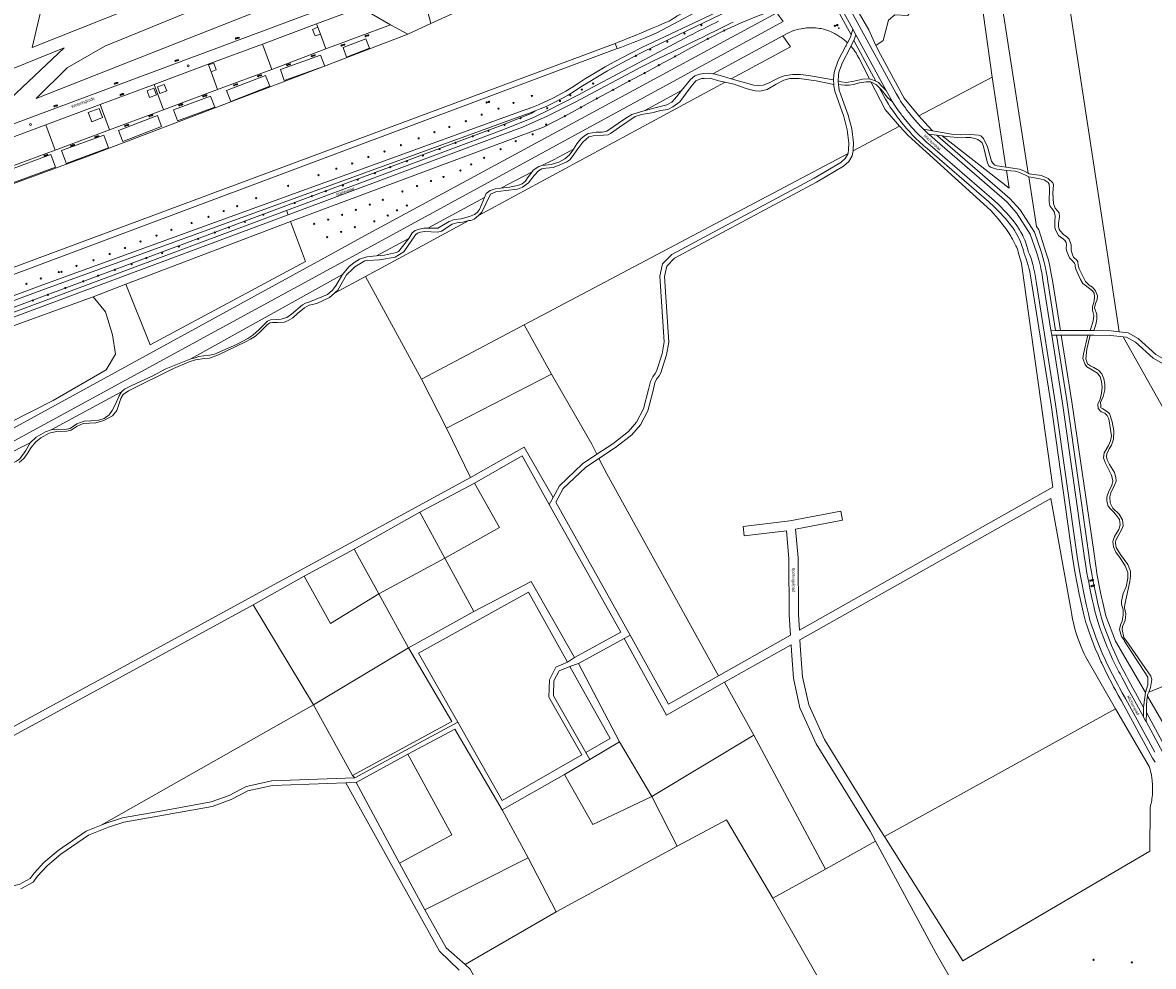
# Model space of a CAD drawing. Header units: metres. Extents: x 138165 to 154469, y 480134 to 494189.
# Tile 156 of 256: x 146785 to 147274, y 484691 to 485099. Entities that reach past the tile are written whole.
import ezdxf

# ---------------------------------------------------------------- set-up
doc = ezdxf.new("R2010")
doc.units = ezdxf.units.M
doc.header["$LTSCALE"] = 0.001
doc.header["$MEASUREMENT"] = 0
for name, color, linetype, lineweight in [('Level 5', 7, 'Continuous', 0), ('TOP-L-topo objecten punt', 7, 'Continuous', 0), ('TOP-L-topo objecten vlak', 7, 'Continuous', 0), ('TOP-L-water beschoeiing', 7, 'Continuous', 0), ('TOP-T-topo huisnummering naamgeving', 7, 'Continuous', 0)]:
    doc.layers.add(name, color=color, linetype=linetype, lineweight=lineweight)
doc.styles.add('Style-INTL_ISO', font='INTL_ISO.shx')
doc.styles.add('Style-STANDARD', font='STANDARD.shx')

# ---------------------------------------------------------------- blocks, each defined once
blk = doc.blocks.new('24')
at = {"layer": 'TOP-L-topo objecten punt', "color": 7, "linetype": 'Continuous', "lineweight": 0}
for radius in [0.025, 0.0182, 0.0115, 0.005]:
    blk.add_circle((0, 0), radius, dxfattribs=at)
blk = doc.blocks.new('12')
at = {"layer": 'TOP-L-topo objecten punt', "color": 7, "linetype": 'Continuous', "lineweight": 0}
blk.add_circle((0, 0), 0.025, dxfattribs=at)
at = {"layer": 'TOP-L-topo objecten punt', "color": 7, "linetype": 'Continuous', "lineweight": 0, "style": 'Style-STANDARD'}
blk.add_text('MP', height=0.06, dxfattribs=at).set_placement((0.0483, 0))
blk = doc.blocks.new('72')
at = {"layer": 'TOP-L-topo objecten punt', "color": 7, "linetype": 'Continuous', "lineweight": 0}
blk.add_circle((0, 0), 0.025, dxfattribs=at)
at = {"layer": 'TOP-L-topo objecten punt', "color": 7, "linetype": 'Continuous', "lineweight": 0, "style": 'Style-STANDARD'}
blk.add_text('BK', height=0.06, dxfattribs=at).set_placement((0.0483, 0))
blk = doc.blocks.new('121')
at = {"layer": 'TOP-L-topo objecten punt', "color": 7, "linetype": 'Continuous', "lineweight": 0}
blk.add_circle((0, 0), 0.025, dxfattribs=at)
at = {"layer": 'TOP-L-topo objecten punt', "color": 7, "linetype": 'Continuous', "lineweight": 0, "style": 'Style-STANDARD'}
blk.add_text('LD', height=0.06, dxfattribs=at).set_placement((0.0483, 0))
blk = doc.blocks.new('*U13')
at = {"layer": 'Level 5', "color": 7, "linetype": 'Continuous', "lineweight": 0}
blk.add_circle((0, 0), 0.0415, dxfattribs=at)
blk = doc.blocks.new('150')
at = {"layer": 'Level 5', "color": 7, "linetype": 'Continuous', "lineweight": 0}
blk.add_blockref('*U13', (0, 0), dxfattribs=at)
blk = doc.blocks.new('16')
at = {"layer": 'TOP-L-topo objecten punt', "color": 7, "linetype": 'Continuous', "lineweight": 0}
blk.add_circle((0, 0), 0.025, dxfattribs=at)
at = {"layer": 'TOP-L-topo objecten punt', "color": 7, "linetype": 'Continuous', "lineweight": 0, "style": 'Style-STANDARD'}
blk.add_text('LM', height=0.06, dxfattribs=at).set_placement((0.0483, 0))
blk = doc.blocks.new('10')
at = {"layer": 'TOP-L-topo objecten punt', "linetype": 'Continuous', "lineweight": 0}
blk.add_circle((0, 0), 0.0125, dxfattribs=at)
blk = doc.blocks.new('11')
at = {"layer": 'TOP-L-topo objecten punt', "color": 7, "linetype": 'Continuous', "lineweight": 0}
blk.add_circle((0, 0), 0.025, dxfattribs=at)
at = {"layer": 'TOP-L-topo objecten punt', "color": 7, "linetype": 'Continuous', "lineweight": 0, "style": 'Style-STANDARD'}
blk.add_text('AB', height=0.06, dxfattribs=at).set_placement((0.0483, 0))

msp = doc.modelspace()

# ---------------------------------------------------------------- linework, layer by layer
at = {"layer": 'TOP-L-topo objecten vlak', "flags": 128}
for points in [[(146917.12, 485116.1), (146913.51, 485114.68), (146910.01, 485113.3), (146898.56, 485108.78), (146891.27, 485105.91), (146791.09, 485066.4), (146804.57, 485079.64), (146820.77, 485088.97), (146872.73, 485110.37), (146922.37, 485284.72), (146946.69, 485279.21), (146904.77, 485137.57)], [(147220.22, 485034.11), (147205.92, 485126.15), (147229.06, 485136.99), (147233.32, 485137.66)], [(147259.58, 484965.57), (147254.33, 485000), (147233.32, 485137.66)], [(147041.56, 485090.21), (147043.53, 485091), (147044.48, 485091.38), (147047.15, 485092.46), (147050.17, 485093.69), (147053.03, 485094.86), (147057.34, 485096.64), (147060.23, 485097.85), (147063.1, 485099.06), (147064.27, 485099.6), (147064.88, 485099.91), (147065.86, 485100.45), (147067.24, 485101.29), (147067.55, 485101.5), (147068.46, 485102.13), (147068.54, 485102.19), (147084.22, 485111), (147118.76, 485130.42)], [(147042.49, 485087.99), (147043.17, 485088.24), (147043.51, 485088.36), (147044.25, 485088.63), (147044.99, 485088.91), (147046.47, 485089.45), (147047.2, 485089.73), (147047.94, 485090.01), (147049.41, 485090.57), (147050.88, 485091.14), (147051.61, 485091.43), (147053.07, 485092.02), (147054.53, 485092.6), (147059.57, 485094.85), (147092.45, 485112.37), (147120.48, 485127.31), (147118.76, 485130.42)], [(146798.61, 485127.64), (146853.19, 485114.04), (146789.41, 485088.43), (146798.61, 485127.64)], [(147154.29, 485089.31), (147157.57, 485091.47), (147159.76, 485100.3), (147162.5, 485102.6), (147168.12, 485102.31), (147174.83, 485112.44), (147178.03, 485117.89), (147198.02, 485123.15), (147204.6, 485075.62)], [(146917.12, 485116.1), (146918.24, 485112.95), (146918.71, 485111.61), (146918.77, 485111.39), (146918.86, 485111), (146918.92, 485110.62), (146918.95, 485110.06), (146918.91, 485109.55), (146918.84, 485109.06), (146918.74, 485108.65), (146918.46, 485107.95), (146918.24, 485107.54), (146918.02, 485107.2), (146917.69, 485106.79), (146917.33, 485106.42), (146916.88, 485106.07), (146916.44, 485105.78), (146916.05, 485105.6), (146915.66, 485105.42), (146915.03, 485105.26), (146912.25, 485104.22), (146678.65, 485017.29)], [(146961.87, 485098.81), (146957.69, 485114.78), (146944.37, 485110.24)], [(147131.99, 485117.05), (147122.02, 485114.92), (147115.64, 485113.35), (147107.82, 485111.04), (147100.7, 485108.79), (147095.83, 485106.74), (147092.42, 485105.2), (147087.52, 485102.92), (147054.03, 485086.7), (147048.96, 485084.15), (147042.73, 485080.83), (147038.24, 485078.31), (147033.93, 485075.8), (147029.85, 485073.33), (147026.75, 485071.38), (147023.93, 485069.54), (147021.25, 485067.91), (147018.24, 485066.21), (147015.19, 485064.62), (147011.72, 485062.98), (147009.17, 485061.87), (147007.01, 485061)], [(147154.29, 485089.31), (147151.24, 485096.04), (147142.11, 485112.16), (147142.73, 485112.28), (147143.34, 485112.41), (147144.57, 485112.67), (147145.19, 485112.8), (147146.41, 485113.07), (147147.03, 485113.21), (147148.25, 485113.49), (147149.48, 485113.78), (147150.7, 485114.08), (147151.92, 485114.38), (147153.13, 485114.7), (147154.35, 485115.02), (147155.17, 485115.24), (147155.85, 485115.47), (147156.08, 485115.55)], [(147143.6, 485093.93), (147133.85, 485111.91), (147125.86, 485109.48), (147118.25, 485107.27), (147110.89, 485104.75), (147106.42, 485103.19)], [(147140.29, 485110.39), (147163.09, 485068.53), (147164.36, 485066.34), (147164.65, 485065.86), (147165.01, 485065.31), (147166.02, 485063.83), (147167.11, 485062.35), (147167.47, 485061.86), (147167.95, 485061.22), (147168.67, 485060.28), (147169.32, 485059.45), (147169.66, 485059.03), (147170.47, 485058.05), (147172.17, 485056.09), (147173.96, 485054.16), (147174.6, 485053.5), (147174.98, 485053.13)], [(146912.4, 485098.64), (146928.88, 485104.78), (146931.36, 485105.7)], [(146933.39, 485104.55), (146944.42, 485098.33)], [(146975.77, 485105.23), (146961.87, 485098.81)], [(147137.46, 485109.13), (147144.37, 485096.4)], [(146830.04, 484944.8), (146871.59, 484967.43), (146931.41, 485000), (146935.92, 485002.46), (147114.28, 485099.68), (147111.56, 485103.42), (146933.12, 485007), (146920.32, 485000), (146613.15, 484831.88), (146611.35, 484829.33), (146612.5, 484827.23), (146613.85, 484827.08), (146761.36, 484907.4), (146764.24, 484908.97), (146764.32, 484909.01), (146765.93, 484909.89), (146830.04, 484944.8)], [(147085.57, 485103.78), (147053.17, 485088.51), (147048.04, 485085.92), (147041.77, 485082.59), (147041.2, 485082.27), (147037.24, 485080.05), (147032.9, 485077.52), (147028.8, 485075.03), (147025.67, 485073.07), (147022.87, 485071.23), (147020.24, 485069.64), (147017.29, 485067.97), (147014.3, 485066.42), (147010.89, 485064.8), (147008.4, 485063.72), (147006.29, 485062.86), (147003.88, 485061.95), (147001.73, 485061.21), (146794.03, 484985.83), (146698.61, 484950.44)], [(146899.43, 485018), (146992.98, 485052.84), (147006.3, 485058.24), (147012.96, 485061.46), (147025.2, 485067.74), (147073.91, 485093.61), (147074.89, 485094.12), (147076.12, 485094.76), (147077.24, 485095.33), (147078.36, 485095.9), (147079.71, 485096.59), (147080.81, 485097.14), (147082.49, 485097.98), (147083.73, 485098.59), (147084.93, 485099.19), (147086.3, 485099.86)], [(146901.17, 485013.2), (146995.2, 485048.26), (147010.53, 485053.99), (147019.82, 485058.79), (147033.69, 485066.4), (147040.68, 485070.18), (147047.73, 485073.99), (147054.26, 485077.42), (147060.52, 485080.84), (147067.49, 485084.64), (147074.59, 485088.43), (147081.6, 485092.22), (147088.77, 485095.84), (147096.06, 485099.19), (147103.47, 485102.16), (147105.95, 485103.03)], [(146888.98, 485089.91), (146912.4, 485098.64)], [(147092.61, 485099.35), (147091.35, 485098.77), (147089.52, 485097.91), (147088.79, 485097.56), (147087.33, 485096.85), (147085.79, 485096.09), (147081.42, 485093.95), (147079.48, 485093), (147074.92, 485090.76), (147071.64, 485089.16), (147066.62, 485086.72), (147063.04, 485084.98), (147057.93, 485082.5), (147052.96, 485080.1), (147024.2, 485064.84), (147012.18, 485058.76), (147001.44, 485053.94), (146994.1, 485051.2), (146900.1, 485016.15)], [(146913.02, 485097.21), (146910.7, 485096.31), (146911.79, 485093.45), (146914.17, 485094.25)], [(146913.02, 485097.21), (146912.4, 485098.64)], [(146914.17, 485094.25), (146913.02, 485097.21)], [(146944.42, 485098.33), (146916.48, 485087.83)], [(146951.86, 485094.18), (146944.42, 485098.33)], [(146961.87, 485098.81), (146951.86, 485094.18)], [(147114.13, 485093.56), (147116.03, 485094.51), (147118.48, 485095.72), (147119.23, 485095.95), (147120.24, 485096.23), (147121.06, 485096.42), (147122, 485096.6), (147122.68, 485096.71), (147122.88, 485096.74), (147123.7, 485096.84), (147124.37, 485096.91), (147125.34, 485096.97), (147125.85, 485096.98), (147126.37, 485096.99), (147127.09, 485096.98), (147128.21, 485096.93), (147129.04, 485096.85), (147129.98, 485096.74), (147130.74, 485096.62), (147131.68, 485096.45), (147132.61, 485096.15), (147133.17, 485095.95), (147134, 485095.63), (147134.34, 485095.48), (147135.07, 485095.17), (147136.13, 485094.65), (147136.46, 485094.48), (147136.89, 485094.25), (147137.52, 485093.89), (147138.39, 485093.36), (147138.74, 485093.13), (147139.29, 485092.76), (147140.02, 485092.23), (147140.51, 485091.86), (147140.81, 485091.62), (147141.53, 485091.02), (147142.07, 485090.54)], [(147144.37, 485096.4), (147143.6, 485093.93)], [(147144.37, 485096.4), (147145.7, 485093.94)], [(146678.38, 484955.06), (147041.56, 485090.21)], [(146865.56, 485081.19), (146888.98, 485089.91)], [(146888.98, 485089.91), (146893.04, 485079.01)], [(146916.48, 485087.83), (146914.17, 485094.25)], [(146915.86, 485080.39), (146951.86, 485094.18)], [(146925.37, 485084.31), (146923.84, 485088.47), (146933.69, 485092.24), (146935.33, 485088.11), (146925.37, 485084.31)], [(147041.56, 485090.21), (147042.49, 485087.99)], [(147114.13, 485093.56), (147083.79, 485077.11)], [(147091.82, 485074.93), (147117.44, 485088.76), (147114.13, 485093.56)], [(147142.07, 485090.54), (147141.39, 485089.2), (147138.08, 485082.78), (147136.42, 485078.24), (147136.15, 485076.58), (147136.02, 485074.52)], [(147143.6, 485093.93), (147143.31, 485092.98), (147142.07, 485090.54)], [(147143.56, 485089.05), (147144.78, 485091.45)], [(147145.7, 485093.94), (147145.17, 485092.23), (147144.78, 485091.45)], [(147144.78, 485091.45), (147154.31, 485073.88)], [(147158.78, 485069.83), (147145.7, 485093.94)], [(146678.38, 484955.06), (146679.49, 484952.26), (147042.49, 485087.99)], [(146774.52, 485061.29), (146761.89, 485054.85), (146760.22, 485056.25), (146764.36, 485072.63), (146803.23, 485088.26), (146774.52, 485061.29)], [(146916.48, 485087.83), (146893.04, 485079.01)], [(146915.86, 485080.39), (146898.45, 485074.12), (146896.74, 485078.88), (146914.14, 485085.14), (146915.78, 485080.61), (146915.86, 485080.39)], [(147138.04, 485074), (147138.14, 485076.35), (147138.36, 485077.73), (147139.92, 485081.98), (147143.18, 485088.29), (147143.56, 485089.05)], [(147151.61, 485074.88), (147147.12, 485083.65), (147146.89, 485084.12), (147146.73, 485084.42), (147146.31, 485085.18), (147146, 485085.7), (147145.75, 485086.1), (147145.44, 485086.59), (147144.91, 485087.35), (147144.6, 485087.77), (147144.4, 485088.03), (147143.83, 485088.74), (147143.56, 485089.05)], [(147173, 485058.89), (147166.63, 485066.52), (147156.29, 485085.49), (147154.29, 485089.31)], [(146677.56, 484991.55), (146812.42, 485041.1), (146915.86, 485080.39)], [(146842.15, 485072.47), (146865.56, 485081.19)], [(146865.67, 485080.91), (146865.56, 485081.19)], [(146866.74, 485077.97), (146868.96, 485078.84), (146867.95, 485081.74), (146865.67, 485080.91)], [(146865.67, 485080.91), (146866.74, 485077.97)], [(146869.61, 485070.28), (146866.74, 485077.97)], [(146893.04, 485079.01), (146869.61, 485070.28)], [(146873.51, 485069.81), (146890.32, 485076.42), (146892.15, 485071.79), (146892.18, 485071.7), (146875.37, 485065.08), (146873.51, 485069.81)], [(146982.39, 485015.87), (146983.95, 485017.25), (146987.58, 485024.99), (146990.01, 485026.1), (146994.26, 485026.61), (146999.28, 485027.24), (147001.51, 485028.09), (147004.04, 485029.89), (147006.48, 485033.06), (147008.43, 485035.12), (147009.81, 485036.02), (147011.6, 485036.33), (147014.71, 485036.63), (147017.33, 485037.53), (147020.64, 485039), (147021.89, 485039.83), (147023.01, 485041.11), (147025.37, 485044.61), (147027.53, 485047.55), (147030.21, 485049.81), (147032.11, 485050.3), (147036.57, 485050.6), (147038.51, 485050.75), (147039.57, 485051.24), (147043.43, 485054.03), (147043.48, 485054.06), (147050.23, 485058.63), (147052.91, 485059.45), (147057.45, 485060.19), (147061.37, 485061.24), (147064.38, 485061.67), (147066.45, 485062.83), (147069.57, 485064.95), (147074.38, 485071.66), (147076.44, 485074.04), (147078.87, 485075.05), (147080.06, 485075.1), (147082.68, 485075.21), (147086.28, 485074.09), (147089.1, 485073.46)], [(147083.79, 485077.11), (147082.1, 485077.32), (147079.93, 485077.27), (147078.18, 485077), (147076.09, 485076.16), (147074.11, 485074.58), (147070.29, 485069.8)], [(147091.82, 485074.93), (147088.02, 485076), (147084.27, 485077.06), (147083.79, 485077.11)], [(147089.1, 485073.46), (147092.89, 485072.61), (147098.65, 485070.55), (147102.19, 485069.65), (147104.2, 485069.6), (147107.38, 485070.29), (147111.24, 485072.56), (147114.46, 485074.31), (147117.11, 485075.1), (147121.13, 485075.05), (147128.53, 485074.09), (147136.11, 485072.51)], [(147136.02, 485074.52), (147125.2, 485076.37), (147121.71, 485076.74), (147118.27, 485076.74), (147114.62, 485076.26), (147112.4, 485075.36), (147110.99, 485074.64), (147109.78, 485074.02), (147108.17, 485073.2), (147105.58, 485072.24), (147103.41, 485072.09), (147101.56, 485072.19), (147091.82, 485074.93)], [(147204.6, 485075.62), (147173, 485058.89)], [(147204.6, 485075.62), (147210.62, 485036.7)], [(146818.73, 485063.74), (146842.15, 485072.47)], [(146843.14, 485067.98), (146841.99, 485070.86), (146839.15, 485069.78), (146840.11, 485066.87), (146843.14, 485067.98)], [(146842.15, 485072.47), (146846.19, 485061.55)], [(146843.64, 485071.46), (146844.67, 485068.58), (146847.58, 485069.68), (146846.46, 485072.53), (146843.64, 485071.46)], [(146869.61, 485070.28), (146846.19, 485061.55)], [(146982.39, 485015.87), (147089.1, 485073.46)], [(147136.11, 485072.51), (147136.02, 485074.47), (147136.02, 485074.52)], [(147136.11, 485072.51), (147136.14, 485071.91), (147136.55, 485069.53), (147138.12, 485065.15), (147140.49, 485058.56), (147141.94, 485052.9), (147142.6, 485047.11), (147142.57, 485044.41), (147142.3, 485042.63)], [(147151.61, 485074.88), (147151.39, 485074.94), (147148.75, 485074.77), (147144.83, 485073.92), (147141.46, 485073.28), (147139.37, 485073.66), (147138.04, 485074)], [(147138.04, 485074), (147138.12, 485072.4)], [(147138.12, 485072.4), (147139.28, 485072.34), (147140.86, 485072.17), (147142.74, 485072.17), (147144.7, 485072.51), (147147.21, 485073.23), (147150.11, 485073.62), (147152.23, 485073.66)], [(147144.5, 485043.8), (147144.57, 485044.24), (147144.6, 485047.21), (147143.92, 485053.26), (147142.41, 485059.15), (147139.95, 485066), (147138.49, 485070.04), (147138.12, 485072.4)], [(147154.31, 485073.88), (147152.93, 485074.51), (147151.61, 485074.88)], [(147152.23, 485073.66), (147158.41, 485061.58), (147164.59, 485054.44)], [(147152.23, 485073.66), (147154.63, 485072.34), (147155.78, 485071.16)], [(147154.31, 485073.88), (147155.44, 485073.36), (147156.89, 485071.74), (147158.78, 485069.83)], [(147155.78, 485071.16), (147158.53, 485066.11), (147159.81, 485063.9), (147160.57, 485062.7), (147161.49, 485061.32), (147162.22, 485060.3), (147162.95, 485059.32), (147163.61, 485058.42), (147164.03, 485057.88), (147164.38, 485057.42), (147165.42, 485056.09), (147166.3, 485055.02), (147167.61, 485053.48), (147168.28, 485052.72), (147169.14, 485051.78), (147170.1, 485050.76), (147171.66, 485049.17), (147173.23, 485047.65), (147175.12, 485045.92), (147175.82, 485045.31), (147176.48, 485044.74), (147203.18, 485021.73), (147205.56, 485019.51), (147206.86, 485018.22), (147208.24, 485016.79), (147209.45, 485015.48), (147210.37, 485014.45), (147211.99, 485012.55), (147212.58, 485011.82), (147212.93, 485011.35), (147213.69, 485010.31), (147214.42, 485009.2), (147214.76, 485008.64), (147215.36, 485007.59), (147216.05, 485006.25), (147216.3, 485005.75), (147216.89, 485004.39), (147217.16, 485003.69), (147217.52, 485002.7), (147217.91, 485001.48), (147218.18, 485000.51), (147218.48, 484999.33), (147218.98, 484998.25), (147219.42, 484997.06), (147219.86, 484995.62), (147220.28, 484994.15), (147220.58, 484992.98), (147220.78, 484992.14), (147221.12, 484990.53), (147221.43, 484988.84), (147221.58, 484987.9), (147221.82, 484986.15), (147230.11, 484933.88), (147239.46, 484868.05), (147240.33, 484862.62), (147240.88, 484859.5), (147241.03, 484858.69), (147241.56, 484855.87), (147242.33, 484852.03), (147243.41, 484847.08), (147244.36, 484843.07), (147245.05, 484840.29), (147245.72, 484838.2), (147246.59, 484835.63), (147247.77, 484832.38), (147249.25, 484828.6), (147250.44, 484825.77), (147251.71, 484822.92), (147252.04, 484822.21), (147253.32, 484819.53), (147254.87, 484816.45), (147256.39, 484813.61), (147257.19, 484812.03), (147257.95, 484810.59), (147259.21, 484808.33), (147260.58, 484805.99), (147274.08, 484781.16), (147275.1, 484779.34)], [(147161.52, 485064.93), (147159.41, 485066.88), (147156.64, 485070.29), (147155.78, 485071.16)], [(146852.25, 485056.92), (146850.54, 485061.52), (146866.58, 485067.48), (146868.35, 485062.72), (146852.31, 485056.75), (146852.25, 485056.92)], [(147070.29, 485069.8), (147054.17, 485061.07)], [(147070.29, 485069.8), (147068.24, 485067.33), (147066.08, 485064.79), (147063.96, 485063.62), (147058.88, 485062.41), (147054.17, 485061.07)], [(147158.78, 485069.83), (147161.52, 485064.93)], [(146577.56, 484883.94), (146576.25, 484886.41), (146641.5, 484922.57), (146669.01, 484935.99), (146699.34, 484948.58), (146794.72, 484983.96), (147002.4, 485059.32), (147004.56, 485060.07), (147007.01, 485061)], [(147007.01, 485061), (147005.49, 485060.07), (146992.26, 485054.7), (146740.03, 484960.77), (146713.09, 484950.36), (146694.74, 484943.05), (146679.7, 484936.67), (146657.56, 484926.88), (146646.72, 484921.67), (146638.2, 484917.2), (146577.56, 484883.94)], [(146795.33, 485055.03), (146818.73, 485063.74)], [(146818.4, 485062.07), (146813.6, 485060.28), (146815.12, 485056.33), (146819.86, 485058.24), (146818.4, 485062.07)], [(146822.79, 485052.82), (146818.73, 485063.74)], [(146846.19, 485061.55), (146822.79, 485052.82)], [(147054.17, 485061.07), (147053.57, 485060.9), (147051.11, 485060.2), (147048.83, 485059.55), (147045.77, 485057.6), (147037.91, 485052.22), (147035.97, 485051.9), (147033.33, 485051.78), (147029.94, 485051.22), (147028.34, 485050.3), (147026.7, 485048.94), (147025.03, 485046.83), (147023.53, 485044.47)], [(147274.96, 484783.73), (147262.32, 484806.98), (147260.94, 484809.32), (147259.71, 484811.54), (147258.96, 484812.95), (147258.16, 484814.53), (147256.65, 484817.37), (147255.11, 484820.41), (147253.85, 484823.06), (147253.54, 484823.74), (147252.28, 484826.57), (147251.11, 484829.36), (147249.64, 484833.09), (147248.48, 484836.29), (147247.62, 484838.82), (147246.97, 484840.84), (147246.3, 484843.53), (147245.36, 484847.52), (147244.29, 484852.44), (147243.52, 484856.26), (147242.99, 484859.06), (147242.85, 484859.85), (147242.3, 484862.95), (147241.44, 484868.35), (147232.09, 484934.18), (147223.8, 484986.44), (147223.56, 484988.19), (147223.4, 484989.18), (147223.08, 484990.92), (147222.73, 484992.58), (147222.52, 484993.46), (147222.21, 484994.67), (147221.78, 484996.19), (147221.31, 484997.7), (147220.83, 484999.02), (147220.37, 485000), (147220.12, 485001.02), (147219.83, 485002.05), (147219.41, 485003.35), (147219.03, 485004.4), (147218.74, 485005.15), (147218.11, 485006.58), (147217.85, 485007.14), (147217.12, 485008.55), (147216.48, 485009.66), (147216.1, 485010.27), (147215.33, 485011.44), (147214.54, 485012.54), (147214.15, 485013.05), (147213.53, 485013.83), (147211.88, 485015.76), (147210.94, 485016.81), (147209.7, 485018.16), (147208.29, 485019.63), (147206.95, 485020.96), (147204.51, 485023.22), (147177.78, 485046.26), (147177.13, 485046.82), (147176.45, 485047.41), (147174.6, 485049.11), (147173.07, 485050.59), (147171.55, 485052.14), (147170.61, 485053.14), (147169.77, 485054.06), (147169.12, 485054.79), (147167.84, 485056.3), (147166.98, 485057.34), (147165.96, 485058.64), (147165.62, 485059.09), (147165.22, 485059.62), (147164.56, 485060.51), (147163.83, 485061.48), (147163.14, 485062.46), (147162.24, 485063.79), (147161.52, 485064.93)], [(146828.49, 485048.06), (146826.75, 485052.6), (146843.56, 485059.02), (146845.37, 485054.28), (146828.56, 485047.86), (146828.49, 485048.06)], [(147178.82, 485052.45), (147175.44, 485056.14), (147173, 485058.89)], [(146771.92, 485046.3), (146795.33, 485055.03)], [(146799.38, 485044.09), (146795.33, 485055.03)], [(146822.79, 485052.82), (146799.38, 485044.09)], [(146802.1, 485043.85), (146820.34, 485050.57), (146822.45, 485045), (146804.15, 485038.31), (146803.93, 485038.9), (146802.1, 485043.85)], [(147164.59, 485054.44), (147168.35, 485050.34), (147204.04, 485017.91), (147205.19, 485016.69), (147206.23, 485015.53), (147207.24, 485014.35), (147207.85, 485013.6), (147208.39, 485012.94), (147209.24, 485011.84), (147210.5, 485010.14), (147211.42, 485008.82), (147211.95, 485008.04), (147212.69, 485006.91), (147213.08, 485006.24), (147213.48, 485005.56), (147214.24, 485004.13), (147214.92, 485002.73), (147215.14, 485002.26), (147215.36, 485001.76), (147215.42, 485001.62), (147215.7, 485000.82), (147215.89, 485000), (147217.39, 484995.01), (147230.89, 484898.37), (147121.29, 484836.49), (147120.91, 484843.23), (147120.76, 484867.7), (147119.6, 484880.1), (147139.89, 484883.99), (147139.14, 484887.92), (147117.13, 484883.71), (147096.88, 484881.26), (147097.36, 484877.29), (147115.64, 484879.5), (147116.76, 484867.5), (147116.91, 484843.1), (147117.41, 484834.29), (147086.26, 484816.71)], [(147144.5, 485043.8), (147164.59, 485054.44)], [(147177.15, 485051.04), (147176.01, 485052.11), (147174.98, 485053.13)], [(147174.98, 485053.13), (147178.82, 485052.45)], [(147177.15, 485051.04), (147177.23, 485050.95), (147178.69, 485049.64), (147179.87, 485048.63), (147210.93, 485021.68), (147215.13, 485016.97), (147221.14, 485007.78), (147223.76, 485000), (147224.19, 484998.67), (147224.67, 484997.08), (147225.09, 484995.58), (147225.24, 484995), (147225.52, 484993.87), (147225.76, 484992.8), (147226.1, 484991.14), (147226.47, 484989.06), (147226.77, 484986.96), (147230.07, 484966.16)], [(147180.7, 485050.56), (147177.15, 485051.04)], [(147210.62, 485036.7), (147206.8, 485037.3), (147205.87, 485037.62), (147204.99, 485038.4), (147204.4, 485039.33), (147202.57, 485045.56), (147200.97, 485049.11), (147199.79, 485050.2), (147198.75, 485050.55), (147195.26, 485050.79), (147191.11, 485050.63), (147187.99, 485050.81), (147180.59, 485052.13), (147178.82, 485052.45)], [(147180.7, 485050.56), (147183.02, 485050.24)], [(147232.1, 484966.14), (147228.75, 484987.26), (147228.44, 484989.37), (147228.07, 484991.51), (147227.71, 484993.22), (147227.46, 484994.33), (147227.18, 484995.49), (147227.02, 484996.09), (147226.6, 484997.63), (147226.1, 484999.28), (147225.65, 485000.63), (147222.95, 485008.66), (147216.72, 485018.19), (147212.34, 485023.11), (147181.18, 485050.14), (147180.7, 485050.56)], [(147210.83, 485035.32), (147212.02, 485027.64), (147183.02, 485050.24)], [(147183.02, 485050.24), (147184.77, 485050.01), (147191.59, 485049.39), (147193.27, 485049.53), (147195.35, 485049.47), (147197.18, 485049.15), (147198.46, 485048.62), (147199.5, 485047.9), (147200.27, 485047.18), (147200.86, 485045.64), (147201.61, 485042.62), (147202.67, 485038.39), (147203.39, 485037.16), (147203.87, 485036.73), (147204.83, 485036.39), (147206.67, 485035.85), (147209.82, 485035.4), (147210.83, 485035.32)], [(146799.38, 485044.09), (146775.95, 485035.38)], [(146780.99, 485029.97), (146780.85, 485030.3), (146778.78, 485035.28), (146797.44, 485042.16), (146799.43, 485036.7), (146780.99, 485029.97)], [(147002.22, 484968.46), (147142.3, 485042.63)], [(147023.53, 485044.47), (147014.94, 485039.81), (147009.79, 485037.41)], [(147023.53, 485044.47), (147023.05, 485043.72), (147021.7, 485041.84), (147019.83, 485040.26), (147017.16, 485038.93), (147016.21, 485038.56), (147013.92, 485037.92), (147011.24, 485037.59), (147009.79, 485037.41)], [(147142.3, 485042.63), (147142.24, 485042.27), (147141.11, 485040.41), (147139.17, 485038.8), (147127.66, 485031.9), (147066.03, 484998.92), (147062.1, 484994.94), (147060.94, 484989.54), (147062.72, 484961.2), (147061.86, 484956.04), (147059.42, 484948.53), (147058.92, 484947.54), (147057.8, 484946.06), (147056.87, 484944.07), (147056, 484940.55), (147053.89, 484932.13), (147050.8, 484926.45), (147047.37, 484922.34), (147040.55, 484917.08), (147033.66, 484912.53)], [(147034.57, 484910.74), (147041.71, 484915.46), (147048.77, 484920.89), (147052.46, 484925.32), (147055.77, 484931.4), (147057.94, 484940.07), (147058.77, 484943.4), (147059.52, 484945.02), (147060.62, 484946.48), (147061.27, 484947.76), (147063.81, 484955.57), (147064.73, 484961.09), (147062.96, 484989.39), (147063.93, 484993.95), (147067.24, 484997.29), (147128.65, 485030.16), (147140.33, 485037.16), (147142.64, 485039.09), (147144.16, 485041.57), (147144.5, 485043.8)], [(147009.79, 485037.41), (147008.49, 485036.97), (147006.1, 485035.4), (147005.61, 485034.76)], [(147220.22, 485034.11), (147218.37, 485035.06), (147216.48, 485035.78), (147212.53, 485036.4), (147210.62, 485036.7)], [(147005.61, 485034.76), (146992.18, 485027.67)], [(147005.61, 485034.76), (147003.62, 485032.16), (147002.72, 485030.63), (147001.4, 485029.57), (146999.34, 485028.78), (146995.86, 485028.09), (146992.18, 485027.67)], [(147210.83, 485035.32), (147214.56, 485035), (147216.51, 485034.47), (147219.09, 485033.22), (147220.29, 485032.63), (147220.46, 485032.6)], [(147248.57, 484966.02), (147249.54, 484968.63), (147249.91, 484970.88), (147249.86, 484972.96), (147248.95, 484975.84), (147249.42, 484977.74), (147250.06, 484979.55), (147250.19, 484981.02), (147249.34, 484983.2), (147248.11, 484984.75), (147246.67, 484985.65), (147244.99, 484987.28), (147244.22, 484989.04), (147242.27, 484992.72), (147241.85, 484994.29), (147241.74, 484995.73), (147241.21, 484996.53), (147239.82, 484997.81), (147239.4, 484998.74), (147238.89, 485000.79), (147238.76, 485003.06), (147237.93, 485005.51), (147237.02, 485006.55), (147235.48, 485007.64), (147234.09, 485009.24), (147233.67, 485009.96), (147233.4, 485010.89), (147233.37, 485012.3), (147233.85, 485015.29), (147233.61, 485016.91), (147232.89, 485017.77), (147231.94, 485018.93), (147231.14, 485020.97), (147230.95, 485025.42), (147231.16, 485029.09), (147230.87, 485030), (147228.9, 485031.87), (147226.02, 485033.04), (147220.71, 485033.86), (147220.22, 485034.11)], [(147234.19, 484966.11), (147230.7, 484987.73), (147230.2, 484990.56), (147229.89, 484992.15), (147229.39, 484994.61), (147228.98, 484996.49), (147228.86, 484996.94), (147228.35, 484998.67), (147227.93, 485000), (147224.77, 485009.54), (147223.82, 485011), (147220.46, 485032.6)], [(147220.46, 485032.6), (147224.61, 485031.8), (147227.19, 485031.22), (147228.9, 485030.1), (147229.25, 485029.3), (147229.41, 485027.49), (147229.33, 485021.65), (147229.54, 485019.94), (147230.95, 485018.27), (147231.43, 485017.55), (147231.83, 485016.19), (147231.89, 485015.55), (147231.83, 485013.15), (147231.75, 485010.67), (147232.15, 485009.26), (147233.38, 485007.21), (147234.28, 485006.43), (147235.4, 485005.71), (147236.2, 485004.91), (147236.68, 485004.17), (147236.87, 485003.21), (147236.73, 485001.58), (147237, 485000.17), (147238.15, 484997.45), (147239.05, 484996.52), (147240.28, 484995.13), (147240.49, 484994.6), (147240.57, 484993.88), (147240.81, 484992.57), (147242.81, 484988.12), (147243.9, 484986.42), (147244.94, 484985.7), (147248.04, 484983.3), (147248.73, 484982.26), (147248.99, 484980.58), (147248.72, 484978.78), (147248.11, 484976.37), (147248.04, 484974.83), (147248.56, 484972.56), (147248.41, 484970.05), (147247.02, 484966.03)], [(146992.18, 485027.67), (146989.62, 485027.31), (146987.45, 485026.62), (146985.83, 485025.28), (146985.11, 485023.65)], [(146985.11, 485023.65), (146960.56, 485010.35)], [(146985.11, 485023.65), (146982.84, 485018.46), (146981.89, 485017.09), (146980.72, 485016.24), (146978.5, 485015.34), (146974.97, 485014.37), (146971.95, 485014.1), (146969.72, 485013.26), (146966.66, 485011.27), (146964.8, 485010.32), (146961.9, 485010.37), (146960.56, 485010.35)], [(146578.5, 484882.17), (146639.14, 484915.44), (146647.62, 484919.88), (146658.4, 484925.06), (146680.5, 484934.84), (146695.5, 484941.2), (146713.82, 484948.5), (146740.74, 484958.9), (146899.43, 485018)], [(146899.43, 485018), (146900.1, 485016.15)], [(146900.1, 485016.15), (146740.94, 484956.8), (146718.94, 484948.2), (146695.8, 484939), (146666.3, 484926.4), (146652, 484919.68), (146638.36, 484912.66), (146579.44, 484880.4)], [(146901.17, 485013.2), (146907.63, 484995.88), (146840.45, 484959.87), (146829.95, 484986.08)], [(146829.95, 484986.08), (146901.17, 485013.2)], [(146920.16, 484982.29), (146921.55, 484983.56), (146925.41, 484990.22), (146928.05, 484992.71), (146928.95, 484993.56), (146933.34, 484996.2), (146934.63, 484996.28), (146939.69, 484996.62), (146946.35, 484997.79), (146950.21, 485000.16), (146955.15, 485007.42), (146956.08, 485008.2), (146957.36, 485008.61), (146959.25, 485008.94), (146964.75, 485008.63), (146966.39, 485009), (146971.1, 485012.06), (146973.04, 485012.57), (146975.66, 485012.93), (146978.22, 485013.61)], [(146933.56, 484989.5), (146953, 485000), (146978.22, 485013.61)], [(146978.22, 485013.61), (146979.08, 485013.7), (146980.62, 485014.28), (146982.39, 485015.87)], [(146960.56, 485010.35), (146958.99, 485010.32), (146956.74, 485009.87), (146954.99, 485009.27), (146953.69, 485008.28), (146952.36, 485005.91)], [(146952.36, 485005.91), (146938.37, 484998.32)], [(146952.36, 485005.91), (146947.78, 485000.21), (146947, 484999.78), (146941.77, 484998.59), (146938.37, 484998.32)], [(146938.37, 484998.32), (146934.1, 484997.99), (146931.03, 484996.86), (146928.68, 484995.46), (146926.29, 484993.62), (146923.55, 484990.26)], [(146923.55, 484990.26), (146858.04, 484953.86)], [(146923.55, 484990.26), (146920.86, 484985.68), (146919.26, 484983.52), (146917.09, 484981.65), (146909.12, 484978.34), (146907.59, 484977.87), (146906.31, 484977.19), (146901.49, 484973.18), (146899.53, 484971.73), (146897.14, 484971), (146894.97, 484970.88), (146892.49, 484970.71), (146891.21, 484970.15), (146890.15, 484969.17), (146887.55, 484966.44), (146884.86, 484964.01), (146882.6, 484962.65), (146877.7, 484960.09), (146868.27, 484955.91), (146866.06, 484955.35), (146863.67, 484955.06), (146861.49, 484954.84), (146859.92, 484954.29), (146858.04, 484953.86)], [(146920.16, 484982.29), (146933.56, 484989.5)], [(146957.74, 484944.99), (146933.56, 484989.5)], [(146783.72, 484908.95), (146785.77, 484910.76), (146787.28, 484912.75), (146788.9, 484915.52), (146790.83, 484917.82), (146793.19, 484919.68), (146796.74, 484921.74), (146799.94, 484922.4), (146804.34, 484922.52), (146806.21, 484923), (146808.8, 484924.75), (146811.4, 484925.84), (146814.23, 484925.96), (146816.95, 484926.08), (146820.38, 484927.16), (146824.12, 484929.15), (146825.99, 484931.51), (146827.8, 484936.69), (146828.7, 484938.44), (146831, 484940.01), (146850.48, 484949.66), (146857.35, 484952.49), (146860, 484953.46), (146863.98, 484954), (146866.15, 484954.18), (146869.95, 484955.51), (146881.65, 484961.17), (146883.88, 484962.38), (146885.93, 484963.59), (146888.17, 484965.7), (146891, 484968.53), (146892.21, 484969.38), (146893.29, 484969.5), (146895.52, 484969.56), (146898.48, 484969.74), (146900.11, 484970.34), (146902.16, 484971.55), (146904.09, 484973.42), (146907.16, 484975.95), (146909.27, 484977.03), (146912.56, 484977.74), (146917.95, 484980.28), (146920.16, 484982.29)], [(146815.73, 484980.6), (146829.95, 484986.08)], [(146815.73, 484980.6), (146821.12, 484974.09), (146824.12, 484964.18), (146825.38, 484955.79), (146821.41, 484949.07), (146798.48, 484935.84), (146779.47, 484926.12), (146768.77, 484941.29), (146762.55, 484956.85), (146762.89, 484961.49)], [(146762.89, 484961.49), (146815.73, 484980.6)], [(146957.74, 484944.99), (147002.22, 484968.46)], [(147014.02, 484947.26), (147002.22, 484968.46)], [(147230.4, 484964.08), (147230.07, 484966.16)], [(147230.07, 484966.16), (147232.1, 484966.14)], [(147232.42, 484964.1), (147230.4, 484964.08)], [(147230.4, 484964.08), (147235.07, 484934.63), (147244.42, 484868.82), (147244.99, 484865.14), (147245.67, 484861.19), (147246.42, 484857.14), (147247.24, 484853.06), (147247.96, 484849.74), (147248.62, 484846.82), (147249.12, 484844.7), (147249.86, 484841.7), (147251.26, 484837.47), (147252.52, 484834.01), (147253.81, 484830.7), (147254.47, 484829.1), (147255.07, 484827.71), (147256.74, 484823.99), (147257.71, 484821.96), (147259.44, 484818.53), (147259.96, 484817.55), (147260.84, 484815.92), (147261.68, 484814.25), (147263.77, 484810.45), (147264.96, 484808.43), (147270.05, 484799.07)], [(147234.19, 484966.11), (147232.1, 484966.14)], [(147232.42, 484964.1), (147234.51, 484964.11)], [(147270.17, 484803.05), (147266.7, 484809.42), (147265.51, 484811.43), (147263.45, 484815.19), (147262.61, 484816.85), (147261.72, 484818.49), (147261.22, 484819.45), (147259.51, 484822.84), (147258.56, 484824.84), (147256.9, 484828.51), (147256.32, 484829.88), (147255.67, 484831.45), (147254.39, 484834.71), (147253.15, 484838.13), (147251.78, 484842.25), (147251.07, 484845.17), (147250.57, 484847.27), (147249.91, 484850.17), (147249.2, 484853.46), (147248.39, 484857.52), (147247.64, 484861.54), (147246.97, 484865.46), (147246.4, 484869.12), (147237.05, 484934.93), (147232.42, 484964.1)], [(147247.02, 484966.03), (147234.19, 484966.11)], [(147234.51, 484964.11), (147239.18, 484935.23), (147248.76, 484869.51), (147249.47, 484864.29), (147250.13, 484860.14), (147251.53, 484852.77), (147251.96, 484850.76), (147252.47, 484848.47), (147253.08, 484845.89), (147253.43, 484844.49), (147253.89, 484842.71), (147258.02, 484831.75), (147270.94, 484809.48)], [(147234.51, 484964.11), (147245.99, 484964.04)], [(147245.99, 484964.04), (147244.1, 484956.05), (147243.93, 484953.99), (147244.82, 484951.32), (147245.65, 484950.43), (147247.38, 484949.32), (147248.77, 484948.48), (147250.22, 484947.61), (147251.33, 484945.99), (147251.99, 484943.99), (147252.27, 484941.6), (147251.99, 484939.04), (147251.33, 484936.38), (147250.32, 484934.18), (147250.53, 484932.3), (147251.86, 484930.93), (147253.38, 484930.26), (147254.33, 484929.37), (147255.05, 484927.87), (147256.22, 484920.58), (147255.88, 484918.42), (147254.94, 484916.41), (147253.54, 484913.88), (147253.16, 484913.19), (147252.83, 484910.99), (147253.49, 484909.02), (147254.14, 484907.77), (147254.88, 484906.35), (147256.33, 484903.57), (147256.88, 484901.07), (147256.44, 484899.02), (147255.21, 484896.94), (147254.57, 484894.97), (147254.27, 484894.07), (147254.27, 484892.29), (147254.83, 484890.07), (147255.74, 484889.09), (147257.1, 484887.63), (147258, 484886.67), (147259.72, 484884.34), (147260, 484882.06), (147259.39, 484880.01), (147257.61, 484877.06), (147256.8, 484874.84), (147257.11, 484872.56), (147258.16, 484870.22), (147260.22, 484867.44), (147262.22, 484864.33), (147263.28, 484861.49), (147263.39, 484858.94), (147262.55, 484855.21), (147261.36, 484852.36), (147260.54, 484849.02), (147260.66, 484847.68), (147261.25, 484845.28), (147261.33, 484842.92), (147260.89, 484840.41), (147260.15, 484838.83), (147259.79, 484836.83), (147260.54, 484833.76), (147261.84, 484832.02), (147261.89, 484831.78), (147272.06, 484816.13), (147271.99, 484812.84), (147270.94, 484809.48)], [(147272.36, 484809.68), (147273.2, 484811.73), (147273.67, 484815.09), (147273.34, 484816.6), (147262.65, 484832.07), (147261.93, 484832.93), (147261.6, 484833.33), (147260.93, 484836.83), (147261.05, 484838.09), (147262.23, 484840.64), (147262.43, 484843.59), (147261.95, 484846.15), (147261.99, 484847.56), (147264.15, 484857.48), (147264.55, 484859.9), (147264.43, 484861.93), (147263.27, 484864.88), (147260.18, 484869.2), (147258.36, 484872.26), (147258.19, 484873.08), (147257.98, 484874.09), (147258.03, 484874.58), (147258.11, 484875.39), (147260.77, 484880.17), (147261.33, 484881.67), (147261.05, 484884.23), (147259.55, 484886.67), (147256.88, 484889.29), (147255.75, 484891.48), (147255.48, 484894.17), (147255.99, 484895.9), (147257.61, 484899.18), (147258.22, 484900.96), (147258.16, 484902.57), (147257.55, 484904.74), (147255.38, 484908.08), (147254.33, 484910.19), (147254.05, 484911.47), (147254.22, 484912.69), (147255.27, 484914.86), (147256.27, 484916.47), (147257.16, 484919.14), (147257.22, 484922.75), (147256.55, 484926.64), (147255.38, 484930.15), (147254.16, 484931.15), (147252.55, 484932.26), (147251.69, 484932.68), (147251.61, 484933.55), (147251.47, 484934.9), (147252.66, 484937.48), (147253.33, 484940.43), (147253.44, 484942.82), (147252.94, 484945.15), (147252.1, 484947.32), (147250.66, 484948.88), (147250.06, 484949.21), (147248.61, 484950.02), (147247.16, 484950.82), (147245.93, 484951.6), (147245.21, 484953.88), (147245.54, 484957.99), (147247.09, 484964.03)], [(147247.09, 484964.03), (147245.99, 484964.04)], [(147247.02, 484966.03), (147248.57, 484966.02)], [(147247.09, 484964.03), (147248.6, 484964.02), (147256.05, 484963.97), (147261.33, 484963.36)], [(147259.58, 484965.57), (147256.17, 484965.97), (147248.57, 484966.02)], [(147330.75, 484878.4), (147327.24, 484883.74), (147319.76, 484894.22), (147318.23, 484899.27), (147318.14, 484906.51), (147317.85, 484911.87), (147314.69, 484919.05), (147303.99, 484937.37), (147297.78, 484945.11), (147285.54, 484949.95), (147275.45, 484955.74), (147267.8, 484962.64), (147263.42, 484965.13), (147259.58, 484965.57)], [(147328.99, 484877.43), (147314.2, 484869.24), (147261.33, 484963.36)], [(147261.33, 484963.36), (147262.79, 484963.19), (147266.62, 484961.01), (147274.27, 484954.11), (147284.67, 484948.14), (147296.55, 484943.44), (147302.34, 484936.23), (147312.91, 484918.14), (147315.88, 484911.4), (147316.14, 484906.45), (147316.24, 484898.96), (147317.94, 484893.32), (147325.59, 484882.61), (147328.99, 484877.43)], [(146858.04, 484953.86), (146847.25, 484949.43), (146841.24, 484946.31), (146832.5, 484942.26), (146829.38, 484940.73), (146828.02, 484939.62)], [(146968.55, 484923.9), (146957.74, 484944.99)], [(147014.02, 484947.26), (146968.55, 484923.9)], [(147033.66, 484912.53), (147031.43, 484916.89), (147014.02, 484947.26)], [(146828.02, 484939.62), (146797.66, 484923.12)], [(146828.02, 484939.62), (146827.04, 484937.87), (146825.29, 484933.99), (146823.93, 484931.43), (146822.65, 484929.64), (146820.47, 484928.06), (146818.17, 484927.25), (146814.59, 484927.04), (146811.9, 484926.91), (146808.7, 484925.72), (146805.76, 484923.63), (146803.54, 484923.2), (146800.26, 484923.37), (146797.66, 484923.12)], [(146979.03, 484902.52), (146968.55, 484923.9)], [(146797.66, 484923.12), (146795.18, 484922.22), (146791.09, 484920), (146788.53, 484917.57)], [(146788.53, 484917.57), (146766.19, 484906.32)], [(146788.53, 484917.57), (146786.57, 484914.12), (146784.1, 484910.58), (146782.65, 484909.51), (146780.01, 484908.28), (146776.46, 484907.42), (146770.11, 484906.91), (146766.19, 484906.32)], [(147014.71, 484893.87), (147002.2, 484915.57), (146979.03, 484902.52)], [(146980.73, 484900.07), (147001.29, 484911.83), (147013.07, 484890.8)], [(147033.66, 484912.53), (147027.42, 484908.41), (147017.42, 484898.93), (147014.71, 484893.87)], [(147048, 484834.34), (147015.89, 484891.84), (147019.03, 484897.7), (147028.67, 484906.84), (147034.57, 484910.74)], [(147086.26, 484816.71), (147037.97, 484904.1), (147034.57, 484910.74)], [(146727.64, 484882.06), (146728.85, 484879.4), (146774.34, 484791.07), (146979.03, 484902.52)], [(146957.05, 484887.57), (146980.73, 484900.07)], [(146967.95, 484867.57), (146991.55, 484880.9), (146980.73, 484900.07)], [(147014.71, 484893.87), (147013.07, 484890.8)], [(147013.07, 484890.8), (147043.95, 484835.69), (147023.92, 484824.62)], [(147158.01, 484747.27), (147155.24, 484751.71), (147132.11, 484789.19), (147125.32, 484804.13), (147122.63, 484816.26), (147121.77, 484827.88), (147121.52, 484832.34), (147230.04, 484893.45), (147238.76, 484844.83), (147239.07, 484843.16), (147239.45, 484841.28), (147239.83, 484839.6), (147240.15, 484838.28), (147240.73, 484836.09), (147241.14, 484834.73), (147241.69, 484833.05), (147242.37, 484831.17), (147243.09, 484829.35), (147243.86, 484827.57), (147244.48, 484826.26), (147245.05, 484825.1), (147257.99, 484802.51)], [(146928.73, 484871.48), (146957.05, 484887.57)], [(146967.95, 484867.57), (146957.05, 484887.57)], [(146906.97, 484859.85), (146928.73, 484871.48)], [(146928.73, 484871.48), (146939.3, 484852.21)], [(146939.3, 484852.21), (146967.95, 484867.57)], [(146980.41, 484844.54), (146967.95, 484867.57)], [(146885.03, 484847.38), (146906.97, 484859.85)], [(146906.97, 484859.85), (146918.37, 484839.3), (146939.3, 484852.21)], [(147023.92, 484824.62), (147005.17, 484857.56), (146980.41, 484844.54)], [(146939.3, 484852.21), (146952.1, 484828.81)], [(146973.49, 484796.64), (146956.55, 484826.54), (147004.05, 484852.92), (147020.99, 484822.6)], [(146772.01, 484788.94), (146773.43, 484786.58), (146885.03, 484847.38)], [(146885.03, 484847.38), (146911.07, 484804.16)], [(146952.1, 484828.81), (146980.41, 484844.54)], [(147341.15, 484837.63), (147272.36, 484809.68)], [(147025.68, 484822.1), (147045.42, 484832.9)], [(147045.42, 484832.9), (147048, 484834.34)], [(147045.42, 484832.9), (147063.84, 484799.79), (147088.9, 484813.97)], [(147086.26, 484816.71), (147064.65, 484804.54), (147048, 484834.34)], [(146952.1, 484828.81), (146911.07, 484804.16)], [(146927.98, 484773.67), (146970.89, 484796.93), (146952.1, 484828.81)], [(147088.9, 484813.97), (147117.64, 484830.16), (147117.78, 484827.62), (147118.66, 484815.68), (147121.51, 484802.86), (147128.57, 484787.31), (147151.84, 484749.6), (147154.23, 484745.18)], [(147020.99, 484822.6), (147015.96, 484820.49), (147013.1, 484815.06), (147012.82, 484807.56), (147027.11, 484782.61), (146992.67, 484762.8), (146973.49, 484796.64)], [(147028.84, 484783.6), (147014.84, 484808.06), (147015.08, 484814.53), (147017.39, 484818.92), (147021.97, 484820.84)], [(147023.92, 484824.62), (147020.99, 484822.6)], [(147021.97, 484820.84), (147025.68, 484822.1)], [(147028.84, 484783.6), (147039.38, 484789.67), (147021.97, 484820.84)], [(147043.43, 484788.24), (147025.68, 484822.1)], [(147088.9, 484813.97), (147101.58, 484791.14)], [(147270.94, 484809.48), (147270.2, 484804.26), (147270.17, 484803.05)], [(147271.35, 484800.86), (147271.45, 484803.62), (147271.52, 484806.34), (147271.81, 484807.99)], [(147271.81, 484807.99), (147271.91, 484808.58), (147272.36, 484809.68)], [(147271.81, 484807.99), (147307.42, 484746.62)], [(146911.07, 484804.16), (146819.28, 484752.18)], [(146911.07, 484804.16), (146927.98, 484773.67)], [(147257.99, 484802.51), (147158.01, 484747.27)], [(147158.01, 484747.27), (147192.02, 484693.47), (147272.83, 484740.94), (147272.97, 484759.75), (147273.21, 484760.71), (147273.51, 484762.1), (147273.66, 484763), (147273.75, 484763.59), (147273.86, 484764.48), (147273.95, 484765.34), (147274.02, 484766.3), (147274.05, 484767.03), (147274.06, 484767.72), (147274.05, 484768.94), (147274.02, 484769.62), (147274, 484770.08), (147273.92, 484771), (147273.85, 484771.65), (147273.76, 484772.42), (147273.68, 484772.93), (147273.59, 484773.49), (147273.54, 484773.75), (147273.39, 484774.52), (147273.2, 484775.34), (147272.99, 484776.18), (147272.62, 484777.46), (147257.99, 484802.51)], [(147270.05, 484799.07), (147270.17, 484803.05)], [(146973.49, 484796.64), (146950.98, 484784.59), (146929, 484772.61)], [(147271.22, 484796.93), (147270.87, 484797.56), (147270.31, 484798.59), (147270.05, 484799.07)], [(147271.35, 484800.86), (147271.22, 484796.93)], [(147271.22, 484796.93), (147278.49, 484783.55)], [(147280.24, 484784.52), (147271.35, 484800.86)], [(146951.93, 484782.83), (146972.27, 484793.71), (146992.66, 484758.82)], [(147030.58, 484780.57), (147043.43, 484788.24)], [(147057.49, 484764.57), (147043.43, 484788.24)], [(147101.58, 484791.14), (147057.49, 484764.57)], [(147101.58, 484791.14), (147132.49, 484733.17)], [(146929.54, 484770.63), (146951.93, 484782.83)], [(146951.93, 484782.83), (146970.97, 484747.93), (146948.23, 484735.74)], [(147030.58, 484780.57), (147028.84, 484783.6)], [(147019.72, 484774.08), (147030.58, 484780.57)], [(146929, 484772.61), (146893.02, 484771.31), (146881.95, 484768.94), (146874.66, 484765.03), (146866.79, 484762.23), (146845.77, 484758.41), (146828.51, 484755.34), (146821.79, 484753.2), (146819.28, 484752.18)], [(146929, 484772.61), (146927.98, 484773.67)], [(146992.66, 484758.82), (147019.72, 484774.08)], [(147019.72, 484774.08), (147031.95, 484752.4), (147057.49, 484764.57)], [(146784.5, 484724.64), (146789.84, 484727.53), (146791.74, 484730.07), (146795.88, 484734.6), (146797.88, 484736.31), (146801.8, 484739.64), (146813.69, 484747.77), (146822.47, 484751.32), (146828.99, 484753.4), (146846.12, 484756.44), (146867.31, 484760.3), (146875.47, 484763.19), (146882.65, 484767.04), (146893.29, 484769.32), (146925.02, 484770.46)], [(146925.02, 484770.46), (146929.54, 484770.63)], [(146925.02, 484770.46), (146965.65, 484697.65), (146974.03, 484689.45)], [(146948.23, 484735.74), (146929.54, 484770.63)], [(147057.49, 484764.57), (147068.32, 484743.14)], [(147003.98, 484738), (146992.66, 484758.82)], [(146819.28, 484752.18), (146812.74, 484749.54), (146800.58, 484741.23), (146794.48, 484736.04), (146790.2, 484731.34), (146788.5, 484729.08), (146783.81, 484726.54), (146778.55, 484725.47), (146747.72, 484717.64), (146738.28, 484719.6), (146733.11, 484727.6)], [(147068.32, 484743.14), (147089.66, 484754.45), (147109.76, 484720.61)], [(147068.32, 484743.14), (147016.06, 484714.62)], [(147132.49, 484733.17), (147154.23, 484745.18)], [(147154.23, 484745.18), (147180.25, 484696.97), (147227.58, 484614.4), (147184.08, 484590.6)], [(147003.98, 484738), (146959.27, 484715.53)], [(147016.06, 484714.62), (147003.98, 484738)], [(146959.27, 484715.53), (146948.23, 484735.74)], [(147109.76, 484720.61), (147132.49, 484733.17)], [(147109.76, 484720.61), (147184.08, 484590.6)], [(146976.73, 484691.92), (146968.45, 484699.12), (146959.27, 484715.53)], [(146976.73, 484691.92), (147016.06, 484714.62)], [(147184.08, 484590.6), (147066.93, 484527.5), (146978.9, 484689.91), (146976.73, 484691.92)]]:
    msp.add_lwpolyline(points, dxfattribs=at)
at = {"layer": 'TOP-L-water beschoeiing', "flags": 128}
for points in [[(146961.87, 485098.81), (146975.77, 485105.23)], [(146916.48, 485087.83), (146944.42, 485098.33)], [(146961.87, 485098.81), (146951.86, 485094.18), (146944.42, 485098.33)], [(146893.04, 485079.01), (146916.48, 485087.83)], [(146869.61, 485070.28), (146893.04, 485079.01)], [(146846.19, 485061.55), (146869.61, 485070.28)], [(146822.79, 485052.82), (146846.19, 485061.55)], [(146799.38, 485044.09), (146822.79, 485052.82)], [(146775.95, 485035.38), (146799.38, 485044.09)]]:
    msp.add_lwpolyline(points, dxfattribs=at)

# ---------------------------------------------------------------- block references
at = {"layer": 'TOP-L-topo objecten punt', "xscale": 10, "yscale": 10, "zscale": 10}
for name, p in [('24', (147071.57, 485094.49)), ('24', (147078.87, 485098.1)), ('24', (147088.77, 485095.84)), ('11', (147136.59, 485097.8)), ('10', (147138.36, 485096.82)), ('16', (146877.54, 485092.34)), ('12', (146923.18, 485089.33)), ('12', (146933.61, 485093.38)), ('24', (147064.17, 485090.97)), ('24', (147081.6, 485092.22)), ('12', (146910.36, 485084.72)), ('24', (147050.56, 485084.84)), ('24', (147056.76, 485087.6)), ('24', (147067.49, 485084.64)), ('10', (147141.43, 485089.12)), ('16', (146851.39, 485082.68)), ('150', (146856.85, 485080.51)), ('12', (146899.67, 485080.83)), ('24', (147060.52, 485080.84)), ('12', (146887.09, 485076.09)), ('24', (147054.26, 485077.42)), ('16', (146825.15, 485072.84)), ('12', (146876.72, 485072.1)), ('24', (147027.15, 485070.25)), ('24', (147032.04, 485072.87)), ('24', (147040.68, 485070.18)), ('24', (147047.73, 485073.99)), ('72', (146827.64, 485068)), ('12', (146863.45, 485067.34)), ('11', (146985.95, 485064.7)), ('24', (147005.55, 485067.51)), ('24', (147017.73, 485065.3)), ('24', (147022.21, 485067.78)), ('24', (147033.69, 485066.4)), ('16', (146799, 485063.06)), ('12', (146853.04, 485063.44)), ('24', (146991.08, 485062.01)), ('24', (146997.62, 485064.49)), ('24', (147012.19, 485062.25)), ('24', (147026.71, 485062.57)), ('150', (146788.67, 485055.17)), ('12', (146840.16, 485058.7)), ('24', (146976.97, 485056.63)), ('24', (146983.85, 485059.41)), ('24', (147000.56, 485057.88)), ('24', (147019.82, 485058.79)), ('12', (146829.66, 485054.58)), ('24', (146963.35, 485051.84)), ('24', (146969.82, 485054.05)), ('24', (146986.74, 485052.41)), ('24', (146993.69, 485054.96)), ('24', (147005.88, 485050.93)), ('24', (147011.72, 485055.15)), ('12', (146806.25, 485045.95)), ('12', (146816.69, 485049.72)), ('24', (146948.91, 485046.23)), ('24', (146956.56, 485049.21)), ('24', (146972.5, 485047.24)), ('24', (146979.97, 485050.06)), ('24', (146998.54, 485047.95)), ('12', (146794.76, 485041.63)), ('24', (146934.8, 485041.11)), ('24', (146941.8, 485043.49)), ('24', (146958.44, 485041.78)), ('24', (146965.6, 485044.54)), ('24', (146984.84, 485040.76)), ('24', (146992.04, 485044.49)), ('24', (146920.96, 485036.05)), ('24', (146927.77, 485038.31)), ('24', (146944.31, 485036.71)), ('24', (146951.43, 485039.32)), ('24', (146979.29, 485037.92)), ('24', (146913.22, 485033.28)), ('24', (146930.19, 485031.31)), ('24', (146937.63, 485034.1)), ('24', (146961.89, 485030.7)), ('24', (146967.34, 485032.48)), ('24', (146974.61, 485035.3)), ('24', (146900.07, 485028.61)), ('24', (146916.39, 485026.36)), ('24', (146923.77, 485028.81)), ('24', (146949.51, 485026.18)), ('24', (146955.85, 485028.54)), ('24', (146886.29, 485023.28)), ('24', (146902.91, 485021.22)), ('24', (146910.32, 485024.19)), ('24', (146941.09, 485022.59)), ('24', (146872.22, 485017.72)), ('24', (146878.05, 485019.84)), ('24', (146889.34, 485016.15)), ('24', (146923.41, 485016.09)), ('24', (146929.41, 485018.24)), ('24', (146935.45, 485020.51)), ('24', (146947.18, 485018.04)), ('24', (146951.44, 485020.14)), ('24', (146858.36, 485012.53)), ('24', (146865.63, 485015.21)), ('24', (146881.39, 485013.12)), ('24', (146911.39, 485012.21)), ('24', (146917.39, 485014.02)), ('24', (146937.36, 485013.3)), ('24', (146943.17, 485015.84)), ('24', (146843.15, 485007.1)), ('24', (146849.59, 485009.58)), ('24', (146868.46, 485008.47)), ('24', (146874.56, 485010.61)), ('24', (146917.01, 485006.41)), ('24', (146923.02, 485008.68)), ('24', (146928.96, 485010.74)), ('24', (146829.55, 485001.77)), ('24', (146836.23, 485004.54)), ('24', (146852.82, 485002.39)), ('24', (146861.17, 485005.74)), ('24', (146822.91, 484999.17)), ('24', (146838.74, 484997.44)), ('24', (146845.65, 484999.52)), ('24', (146808.54, 484993.99)), ('24', (146815.88, 484996.45)), ('24', (146825.14, 484992.28)), ('24', (146832.39, 484994.79)), ('24', (146793.16, 484988.59)), ('24', (146800.89, 484991.36)), ('24', (146802.04, 484991.43)), ('24', (146811.54, 484987.33)), ('24', (146817.88, 484989.82)), ('24', (146786.86, 484986.23)), ('24', (146803.76, 484984.47)), ('24', (146789.7, 484979.06)), ('24', (146796.17, 484981.48)), ('121', (147247.12, 484857.88)), ('121', (147247.61, 484855.52)), ('24', (147248.46, 484693.89)), ('24', (147265.1, 484692.83))]:
    msp.add_blockref(name, p, dxfattribs=at)

# ---------------------------------------------------------------- texts
at = {"layer": 'TOP-T-topo huisnummering naamgeving', "style": 'Style-INTL_ISO'}
for s, rotation, p in [('Weteringkade', 21.2, (146806.62, 485062.21)), ('Michauxpad', 318, (147174.86, 485050.13)), ('Starleypad', 20.1, (146921.01, 485024.18)), ('Spotvogelpad', 270.6, (147118.11, 484863.51)), ('Michauxpad', 299.1, (147262.87, 484807.77))]:
    msp.add_text(s, height=1.25, rotation=rotation, dxfattribs=at).set_placement(p)

doc.saveas('drawing.dxf')
